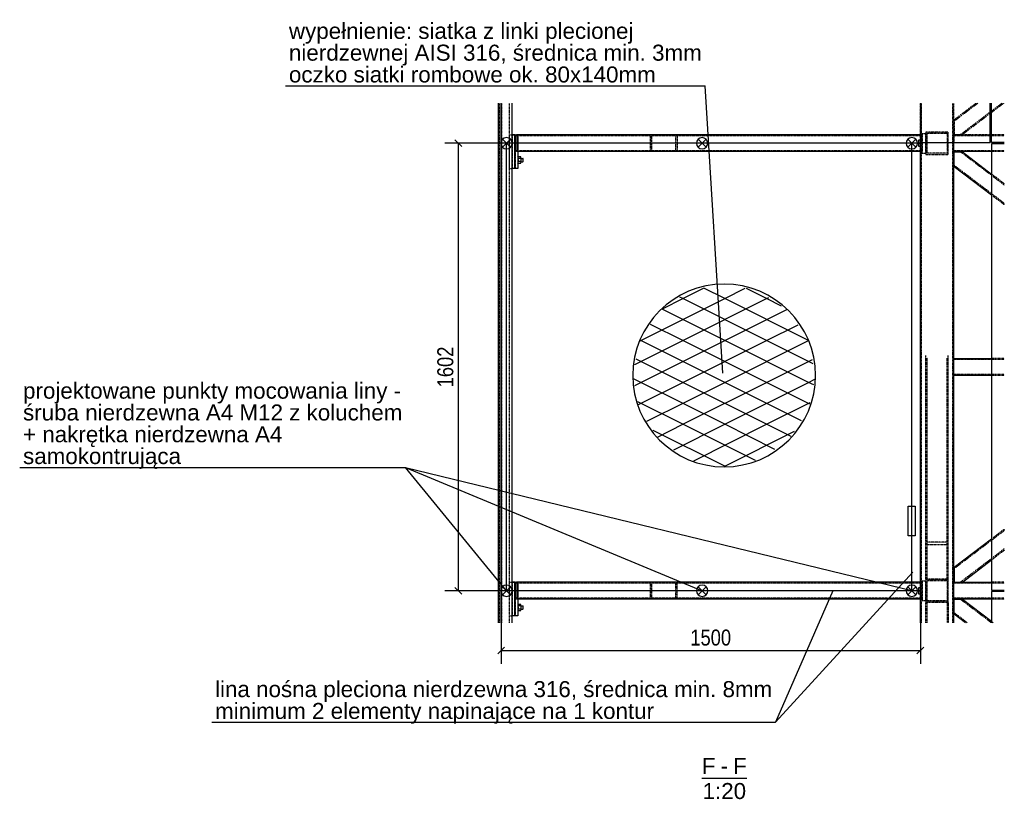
# Model space of a CAD drawing. Header units: millimetres. Extents: x 1838 to 190192, y -28 to 11710.
# Tile 80 of 80: x 186670 to 190192, y 89 to 2879. Entities that reach past the tile are written whole.
import ezdxf

# ---------------------------------------------------------------- set-up
doc = ezdxf.new("R2010")
doc.units = ezdxf.units.MM
doc.linetypes.add('DXK_LINE_DOT1', pattern=[1.8814, 0.9407, -0.9407])
doc.linetypes.add('HIDDEN', pattern=[2.38125, 1.5875, -0.79375])
doc.styles.add('Arial', font='ARIAL.TTF', dxfattribs={"height": 0.2})
doc.styles.add('Arial Narrow', font='ARIALN.TTF', dxfattribs={"height": 0.2})

# ---------------------------------------------------------------- blocks, each defined once
blk = doc.blocks.new('Unknown-23 - 82289')
at = {"color": 5}
blk.add_line((189110.1, 165), (189270.4, 165), dxfattribs=at)
at = {"color": 5, "style": 'Arial'}
for s, p in [('F', (189110.1, 180)), ('F', (189221.5, 180)), ('-', (189176.9, 180)), ('1:20', (189112.4, 90))]:
    blk.add_text(s, height=57.3, dxfattribs=at).set_placement(p)
blk = doc.blocks.new('Part-82309 - 82289')
at = {"color": 7}
for p, q in [((189891.6, 2580), (189891.6, 2439.3)), ((190141.6, 2439.3), (190141.6, 2580)), ((189891.6, 2439.3), (190141.6, 2439.3))]:
    blk.add_line(p, q, dxfattribs=at)
blk = doc.blocks.new('Bolt-82373 - 82289')
at = {"color": 136}
for p, q in [((188452.9, 785.9), (188452.2, 787.6)), ((188452.2, 787.6), (188452.2, 787.6)), ((188462.1, 786.5), (188452.7, 786.5)), ((188453.4, 781.6), (188452.9, 785.9)), ((188453.6, 775.6), (188453.4, 781.6)), ((188463.3, 781), (188453.4, 781)), ((188453.4, 769.6), (188453.6, 775.6)), ((188463.3, 781), (188462.1, 786.5)), ((188463.2, 781.6), (188470.1, 781.6)), ((188463.3, 770.1), (188463.3, 781)), ((188470.4, 780.8), (188470.1, 781.6)), ((188470.7, 778.6), (188470.4, 780.8)), ((188470.8, 775.6), (188470.7, 778.6)), ((188470.7, 772.6), (188470.8, 775.6)), ((188452.2, 763.6), (188452.9, 765.2)), ((188452.2, 763.6), (188452.2, 763.6)), ((188452.7, 764.6), (188462.1, 764.6)), ((188452.9, 765.2), (188453.4, 769.6)), ((188463.3, 770.1), (188453.4, 770.1)), ((188462.1, 764.6), (188463.3, 770.1)), ((188463.2, 769.6), (188470.1, 769.6)), ((188470.1, 769.6), (188470.4, 770.4)), ((188470.4, 770.4), (188470.7, 772.6))]:
    blk.add_line(p, q, dxfattribs=at)
blk = doc.blocks.new('Part-82357 - 82289')
at = {"color": 7}
for p, q in [((190012.6, 751.6), (190012.6, 804.6)), ((190042.1, 804.6), (190012.6, 804.6)), ((190146.6, 725.2), (190042.1, 804.6)), ((190052.6, 721.2), (190012.6, 751.6))]:
    blk.add_line(p, q, dxfattribs=at)
at = {"color": 8, "linetype": 'DXK_LINE_DOT1'}
for p, q in [((190145.2, 721.2), (190035.4, 804.6)), ((190059.2, 721.2), (190012.6, 756.6)), ((190151.9, 721.2), (190146.6, 725.2))]:
    blk.add_line(p, q, dxfattribs=at)
blk = doc.blocks.new('Part-82293 - 82289')
at = {"color": 7}
for p, q in [((190012.6, 2353.1), (190012.6, 2406.1)), ((190012.6, 2406.1), (190042.1, 2406.1)), ((190042.1, 2406.1), (190146.6, 2326.7)), ((190146.6, 2251.4), (190012.6, 2353.1))]:
    blk.add_line(p, q, dxfattribs=at)
at = {"color": 8, "linetype": 'DXK_LINE_DOT1'}
for p, q in [((190191.9, 2287.3), (190035.4, 2406.1)), ((190191.9, 2222), (190012.6, 2358.1)), ((190191.9, 2292.3), (190146.6, 2326.7)), ((190191.9, 2217), (190146.6, 2251.4))]:
    blk.add_line(p, q, dxfattribs=at)
blk = doc.blocks.new('Part-82306 - 82289')
at = {"color": 8, "linetype": 'DXK_LINE_DOT1'}
for p, q in [((190096.9, 2580), (190012.6, 2516)), ((190090.3, 2580), (190012.6, 2521)), ((190182.9, 2580), (190035.4, 2468.1)), ((190189.5, 2580), (190146.6, 2547.4)), ((190141.6, 2543.6), (190042.1, 2468.1)), ((190012.6, 2521), (190012.6, 2468.1)), ((190012.6, 2468.1), (190042.1, 2468.1))]:
    blk.add_line(p, q, dxfattribs=at)
at = {"color": 7}
blk.add_line((190146.6, 2547.4), (190141.6, 2543.6), dxfattribs=at)
blk = doc.blocks.new('Part-82290 - 82289')
at = {"color": 8, "linetype": 'DXK_LINE_DOT1'}
for p, q in [((189891.6, 2439.3), (189891.6, 2580)), ((189895.6, 721.2), (189895.6, 2580)), ((190007.6, 721.2), (190007.6, 2580)), ((190011.6, 2439.3), (190011.6, 2580))]:
    blk.add_line(p, q, dxfattribs=at)
at = {"color": 7}
for p, q in [((189891.6, 721.2), (189891.6, 2439.3)), ((190011.6, 721.2), (190011.6, 2439.3))]:
    blk.add_line(p, q, dxfattribs=at)
blk = doc.blocks.new('Part-82291 - 82289')
at = {"color": 8, "linetype": 'DXK_LINE_DOT1'}
for p, q in [((190011.6, 2467.1), (190011.6, 2439.3)), ((190141.6, 2467.1), (190011.6, 2467.1)), ((190191.9, 2467.1), (190146.6, 2467.1)), ((190191.9, 2464.1), (190011.6, 2464.1)), ((190191.9, 2410.1), (190011.6, 2410.1)), ((190191.9, 2407.1), (190146.6, 2407.1))]:
    blk.add_line(p, q, dxfattribs=at)
at = {"color": 7}
for p, q in [((190146.6, 2467.1), (190141.6, 2467.1)), ((190011.6, 2407.1), (190011.6, 2439.3)), ((190146.6, 2407.1), (190011.6, 2407.1))]:
    blk.add_line(p, q, dxfattribs=at)
blk = doc.blocks.new('Part-82360 - 82289')
at = {"color": 7}
for p, q in [((190191.9, 2434.8), (190146.6, 2434.8)), ((190146.6, 2434.8), (190146.6, 837.8)), ((190146.6, 837.8), (190191.9, 837.8))]:
    blk.add_line(p, q, dxfattribs=at)
blk = doc.blocks.new('Part-82361 - 82289')
at = {"color": 7}
for p, q in [((190146.6, 2439.3), (190146.6, 2580)), ((190191.9, 2439.3), (190146.6, 2439.3))]:
    blk.add_line(p, q, dxfattribs=at)
blk = doc.blocks.new('Part-82297 - 82289')
at = {"color": 8, "linetype": 'DXK_LINE_DOT1'}
for p, q in [((189991.6, 2477.1), (189911.6, 2477.1)), ((189911.6, 2477.1), (189911.6, 2397.1)), ((189915.6, 2401.1), (189915.6, 2473.1)), ((189915.6, 2473.1), (189987.6, 2473.1)), ((189987.6, 2473.1), (189987.6, 2401.1)), ((189991.6, 2397.1), (189991.6, 2477.1)), ((189911.6, 2397.1), (189991.6, 2397.1)), ((189987.6, 2401.1), (189915.6, 2401.1))]:
    blk.add_line(p, q, dxfattribs=at)
blk = doc.blocks.new('Part-82302 - 82289')
at = {"color": 8, "linetype": 'DXK_LINE_DOT1'}
for p, q in [((189911.6, 876.6), (189911.6, 1678)), ((189915.6, 876.6), (189915.6, 1670.5)), ((189987.6, 876.6), (189987.6, 1670.5)), ((189991.6, 876.6), (189991.6, 1678)), ((189991.6, 1008.8), (189911.6, 1008.8)), ((189915.6, 1001.2), (189987.6, 1001.2)), ((189991.6, 876.6), (189911.6, 876.6))]:
    blk.add_line(p, q, dxfattribs=at)
blk = doc.blocks.new('Part-82310 - 82289')
at = {"color": 8, "linetype": 'DXK_LINE_DOT1'}
for p, q in [((188452.2, 2467.1), (188445.1, 2467.1)), ((188445.1, 2407.1), (188445.1, 2467.1)), ((189898.6, 2467.1), (189891.6, 2467.1)), ((189898.6, 2407.1), (189898.6, 2467.1)), ((189898.6, 2464.1), (188445.5, 2464.1)), ((188445.5, 2410.1), (188445.5, 2464.1)), ((188451.8, 2410.1), (188451.8, 2464.1)), ((188452.2, 2407.1), (188445.1, 2407.1)), ((189898.6, 2410.1), (188445.5, 2410.1)), ((189898.6, 2407.1), (189891.6, 2407.1))]:
    blk.add_line(p, q, dxfattribs=at)
at = {"color": 7}
for p, q in [((189891.6, 2467.1), (188452.2, 2467.1)), ((188452.2, 2407.1), (188452.2, 2467.1)), ((189891.6, 2407.1), (188452.2, 2407.1))]:
    blk.add_line(p, q, dxfattribs=at)
blk = doc.blocks.new('Part-82311 - 82289')
at = {"color": 7}
for p, q in [((188382.2, 721.2), (188382.2, 2580)), ((188391.6, 721.2), (188391.6, 2580)), ((188431.3, 721.2), (188431.3, 2580))]:
    blk.add_line(p, q, dxfattribs=at)
at = {"color": 8, "linetype": 'DXK_LINE_DOT1'}
for p, q in [((188385.5, 721.2), (188385.5, 2580)), ((188394.2, 721.2), (188394.2, 2580)), ((188421.9, 721.2), (188421.9, 2580)), ((188422.3, 721.2), (188422.3, 2580)), ((188431, 721.2), (188431, 2580))]:
    blk.add_line(p, q, dxfattribs=at)
blk = doc.blocks.new('Part-82312 - 82289')
at = {"color": 8, "linetype": 'DXK_LINE_DOT1'}
for p, q in [((189400.4, 2467.1), (188925.2, 2467.1)), ((188925.2, 2467.1), (188925.2, 2407.1)), ((189021.4, 2467.1), (189021.4, 2407.1)), ((189396.2, 2464.1), (188930, 2464.1)), ((188930, 2464.1), (188930, 2410.1)), ((189016.6, 2410.1), (189016.6, 2464.1)), ((189400.4, 2407.1), (188925.2, 2407.1)), ((189396.2, 2410.1), (188930, 2410.1))]:
    blk.add_line(p, q, dxfattribs=at)
blk = doc.blocks.new('Part-82315 - 82289')
at = {"color": 8, "linetype": 'DXK_LINE_DOT1'}
for p, q in [((189898.6, 2472.1), (189910.6, 2472.1)), ((189898.6, 2472.1), (189898.6, 2402.1)), ((189910.6, 2472.1), (189910.6, 2402.1)), ((189898.6, 2402.1), (189910.6, 2402.1))]:
    blk.add_line(p, q, dxfattribs=at)
blk = doc.blocks.new('Bolt-82316 - 82289')
at = {"color": 136}
for p, q in [((189885.6, 2449.1), (189891.6, 2449.1)), ((189885.6, 2425.1), (189885.6, 2449.1)), ((189885.6, 2437.1), (189891.6, 2437.1)), ((189891.6, 2425.1), (189885.6, 2425.1))]:
    blk.add_line(p, q, dxfattribs=at)
blk = doc.blocks.new('Part-82318 - 82289')
at = {"color": 8, "linetype": 'DXK_LINE_DOT1'}
for p, q in [((188421.9, 2347.1), (188421.9, 2467.1)), ((188421.9, 2467.1), (188431.3, 2467.1)), ((188431.8, 2347.1), (188431.8, 2467.1)), ((188421.9, 2347.1), (188431.3, 2347.1))]:
    blk.add_line(p, q, dxfattribs=at)
at = {"color": 7}
for p, q in [((188441.2, 2467.1), (188431.3, 2467.1)), ((188431.3, 2347.1), (188431.3, 2467.1)), ((188441.2, 2347.1), (188441.2, 2467.1)), ((188441.2, 2347.1), (188431.3, 2347.1))]:
    blk.add_line(p, q, dxfattribs=at)
blk = doc.blocks.new('Part-82319 - 82289')
at = {"color": 8, "linetype": 'DXK_LINE_DOT1'}
for p, q in [((188432.8, 2347.1), (188432.8, 2467.1)), ((188432.8, 2467.1), (188441.2, 2467.1)), ((188442.8, 2347.1), (188442.8, 2467.1)), ((188441.2, 2347.1), (188432.8, 2347.1))]:
    blk.add_line(p, q, dxfattribs=at)
at = {"color": 7}
for p, q in [((188442.2, 2467.1), (188441.2, 2467.1)), ((188442.2, 2467.1), (188452.2, 2467.1)), ((188442.2, 2347.1), (188442.2, 2467.1)), ((188452.2, 2467.1), (188452.2, 2347.1)), ((188442.2, 2347.1), (188441.2, 2347.1)), ((188452.2, 2347.1), (188442.2, 2347.1))]:
    blk.add_line(p, q, dxfattribs=at)
blk = doc.blocks.new('Bolt-82320 - 82289')
at = {"color": 136}
for p, q in [((188452.9, 2387.5), (188452.2, 2389.1)), ((188452.2, 2389.1), (188452.2, 2389.1)), ((188452.2, 2365.1), (188452.9, 2366.7)), ((188452.2, 2365.1), (188452.2, 2365.1)), ((188462.1, 2388), (188452.7, 2388)), ((188452.7, 2366.1), (188462.1, 2366.1)), ((188453.4, 2383.1), (188452.9, 2387.5)), ((188452.9, 2366.7), (188453.4, 2371.1)), ((188453.6, 2377.1), (188453.4, 2383.1)), ((188463.3, 2382.6), (188453.4, 2382.6)), ((188453.4, 2371.1), (188453.6, 2377.1)), ((188463.3, 2371.6), (188453.4, 2371.6)), ((188463.3, 2382.6), (188462.1, 2388)), ((188462.1, 2366.1), (188463.3, 2371.6)), ((188463.2, 2383.1), (188470.1, 2383.1)), ((188463.2, 2371.1), (188470.1, 2371.1)), ((188463.3, 2371.6), (188463.3, 2382.6)), ((188470.4, 2382.3), (188470.1, 2383.1)), ((188470.1, 2371.1), (188470.4, 2371.9)), ((188470.7, 2380.1), (188470.4, 2382.3)), ((188470.4, 2371.9), (188470.7, 2374.1)), ((188470.8, 2377.1), (188470.7, 2380.1)), ((188470.7, 2374.1), (188470.8, 2377.1))]:
    blk.add_line(p, q, dxfattribs=at)
blk = doc.blocks.new('Part-82326 - 82289')
at = {"color": 7}
for p, q in [((190011.6, 1606.3), (190011.6, 1666.3)), ((190011.6, 1666.3), (190146.6, 1666.3)), ((190146.6, 1606.3), (190011.6, 1606.3))]:
    blk.add_line(p, q, dxfattribs=at)
at = {"color": 8, "linetype": 'DXK_LINE_DOT1'}
for p, q in [((190191.9, 1663.3), (190011.6, 1663.3)), ((190191.9, 1666.3), (190146.6, 1666.3)), ((190191.9, 1609.3), (190011.6, 1609.3)), ((190191.9, 1606.3), (190146.6, 1606.3))]:
    blk.add_line(p, q, dxfattribs=at)
blk = doc.blocks.new('Part-82328 - 82289')
at = {"color": 8, "linetype": 'DXK_LINE_DOT1'}
for p, q in [((190191.9, 1050.6), (190012.6, 914.5)), ((190191.9, 1055.7), (190146.6, 1021.2)), ((190191.9, 985.4), (190035.4, 866.6)), ((190191.9, 980.3), (190146.6, 945.9))]:
    blk.add_line(p, q, dxfattribs=at)
at = {"color": 7}
for p, q in [((190012.6, 919.5), (190146.6, 1021.2)), ((190012.6, 919.5), (190012.6, 866.6)), ((190042.1, 866.6), (190146.6, 945.9)), ((190012.6, 866.6), (190042.1, 866.6))]:
    blk.add_line(p, q, dxfattribs=at)
blk = doc.blocks.new('Part-82345 - 82289')
at = {"color": 7}
for p, q in [((190011.6, 805.6), (190011.6, 865.6)), ((190011.6, 865.6), (190146.6, 865.6)), ((190146.6, 805.6), (190011.6, 805.6))]:
    blk.add_line(p, q, dxfattribs=at)
at = {"color": 8, "linetype": 'DXK_LINE_DOT1'}
for p, q in [((190191.9, 862.6), (190011.6, 862.6)), ((190191.9, 865.6), (190146.6, 865.6)), ((190191.9, 808.6), (190011.6, 808.6)), ((190191.9, 805.6), (190146.6, 805.6))]:
    blk.add_line(p, q, dxfattribs=at)
blk = doc.blocks.new('Part-82348 - 82289')
at = {"color": 8, "linetype": 'DXK_LINE_DOT1'}
for p, q in [((189991.6, 875.6), (189911.6, 875.6)), ((189911.6, 875.6), (189911.6, 795.6)), ((189915.6, 799.6), (189915.6, 871.6)), ((189915.6, 871.6), (189987.6, 871.6)), ((189987.6, 871.6), (189987.6, 799.6)), ((189991.6, 795.6), (189991.6, 875.6)), ((189911.6, 795.6), (189991.6, 795.6)), ((189987.6, 799.6), (189915.6, 799.6))]:
    blk.add_line(p, q, dxfattribs=at)
blk = doc.blocks.new('Part-82353 - 82289')
at = {"color": 8, "linetype": 'DXK_LINE_DOT1'}
for p, q in [((189911.6, 794.6), (189991.6, 794.6)), ((189911.6, 721.2), (189911.6, 794.6)), ((189915.6, 721.2), (189915.6, 794.6)), ((189987.6, 794.6), (189987.6, 721.2)), ((189991.6, 794.6), (189991.6, 721.2))]:
    blk.add_line(p, q, dxfattribs=at)
blk = doc.blocks.new('Part-82363 - 82289')
at = {"color": 7}
for p, q in [((190191.9, 833.3), (190146.6, 833.3)), ((190146.6, 833.3), (190146.6, 721.2))]:
    blk.add_line(p, q, dxfattribs=at)
blk = doc.blocks.new('Part-82364 - 82289')
at = {"color": 8, "linetype": 'DXK_LINE_DOT1'}
for p, q in [((188452.2, 865.6), (188445.1, 865.6)), ((188445.1, 805.6), (188445.1, 865.6)), ((189898.6, 862.6), (188445.5, 862.6)), ((188445.5, 808.6), (188445.5, 862.6)), ((188451.8, 808.6), (188451.8, 862.6)), ((189898.6, 865.6), (189891.6, 865.6)), ((189898.6, 805.6), (189898.6, 865.6)), ((188452.2, 805.6), (188445.1, 805.6)), ((189898.6, 808.6), (188445.5, 808.6)), ((189898.6, 805.6), (189891.6, 805.6))]:
    blk.add_line(p, q, dxfattribs=at)
at = {"color": 7}
for p, q in [((189891.6, 865.6), (188452.2, 865.6)), ((188452.2, 805.6), (188452.2, 865.6)), ((189891.6, 805.6), (188452.2, 805.6))]:
    blk.add_line(p, q, dxfattribs=at)
blk = doc.blocks.new('Part-82365 - 82289')
at = {"color": 8, "linetype": 'DXK_LINE_DOT1'}
for p, q in [((189400.4, 865.6), (188925.2, 865.6)), ((188925.2, 865.6), (188925.2, 805.6)), ((189396.2, 862.6), (188930, 862.6)), ((188930, 862.6), (188930, 808.6)), ((189016.6, 808.6), (189016.6, 862.6)), ((189021.4, 805.6), (189021.4, 865.6)), ((189400.4, 805.6), (188925.2, 805.6)), ((189396.2, 808.6), (188930, 808.6))]:
    blk.add_line(p, q, dxfattribs=at)
blk = doc.blocks.new('Part-82368 - 82289')
at = {"color": 8, "linetype": 'DXK_LINE_DOT1'}
for p, q in [((189898.6, 870.6), (189910.6, 870.6)), ((189898.6, 870.6), (189898.6, 800.6)), ((189910.6, 870.6), (189910.6, 800.6)), ((189898.6, 800.6), (189910.6, 800.6))]:
    blk.add_line(p, q, dxfattribs=at)
blk = doc.blocks.new('Bolt-82369 - 82289')
at = {"color": 136}
for p, q in [((189885.6, 847.6), (189891.6, 847.6)), ((189885.6, 823.6), (189885.6, 847.6)), ((189885.6, 835.6), (189891.6, 835.6)), ((189891.6, 823.6), (189885.6, 823.6))]:
    blk.add_line(p, q, dxfattribs=at)
blk = doc.blocks.new('Part-82371 - 82289')
at = {"color": 8, "linetype": 'DXK_LINE_DOT1'}
for p, q in [((188421.9, 745.6), (188421.9, 865.6)), ((188421.9, 865.6), (188431.3, 865.6)), ((188431.8, 745.6), (188431.8, 865.6)), ((188421.9, 745.6), (188431.3, 745.6))]:
    blk.add_line(p, q, dxfattribs=at)
at = {"color": 7}
for p, q in [((188441.2, 865.6), (188431.3, 865.6)), ((188431.3, 745.6), (188431.3, 865.6)), ((188441.2, 745.6), (188441.2, 865.6)), ((188441.2, 745.6), (188431.3, 745.6))]:
    blk.add_line(p, q, dxfattribs=at)
blk = doc.blocks.new('Part-82372 - 82289')
at = {"color": 8, "linetype": 'DXK_LINE_DOT1'}
for p, q in [((188432.8, 745.6), (188432.8, 865.6)), ((188432.8, 865.6), (188441.2, 865.6)), ((188442.8, 745.6), (188442.8, 865.6)), ((188441.2, 745.6), (188432.8, 745.6))]:
    blk.add_line(p, q, dxfattribs=at)
at = {"color": 7}
for p, q in [((188442.2, 865.6), (188441.2, 865.6)), ((188442.2, 865.6), (188452.2, 865.6)), ((188442.2, 745.6), (188442.2, 865.6)), ((188452.2, 865.6), (188452.2, 745.6)), ((188442.2, 745.6), (188441.2, 745.6)), ((188452.2, 745.6), (188442.2, 745.6))]:
    blk.add_line(p, q, dxfattribs=at)
blk = doc.blocks.new('Circle-82546 - 82289')
at = {"color": 7}
for p, q in [((189041.8, 1881.1), (189116.4, 1918.4)), ((189191.8, 1881.1), (189117, 1918.5)), ((189191.8, 1881.1), (189265.4, 1917.9)), ((189341.8, 1881.1), (189270.1, 1917)), ((188891.8, 1731.1), (189191.8, 1881.1)), ((188971.8, 1846.1), (189041.8, 1881.1)), ((189041.8, 1881.1), (189031.7, 1886.1)), ((189341.8, 1731.1), (189041.8, 1881.1)), ((189041.8, 1881.1), (189041.8, 1881.1)), ((189041.8, 1731.1), (189341.8, 1881.1)), ((189041.8, 1881.1), (189041.8, 1881.1)), ((189491.8, 1731.1), (189191.8, 1881.1)), ((189191.8, 1881.1), (189191.8, 1881.1)), ((189191.8, 1881.1), (189191.8, 1881.1)), ((189341.8, 1881.1), (189349.5, 1884.9)), ((189395, 1854.5), (189341.8, 1881.1)), ((189341.8, 1881.1), (189341.8, 1881.1)), ((189341.8, 1881.1), (189341.8, 1881.1)), ((189191.8, 1731.1), (188967.5, 1843.2)), ((189191.8, 1731.1), (189413.7, 1842)), ((189041.8, 1731.1), (188926.2, 1788.9)), ((189341.8, 1731.1), (189454.2, 1787.3)), ((188870.6, 1645.5), (189041.8, 1731.1)), ((188887.1, 1728.7), (188891.8, 1731.1)), ((188891.8, 1731.1), (188888.7, 1732.7)), ((189191.8, 1581.1), (188891.8, 1731.1)), ((188891.8, 1731.1), (188891.8, 1731.1)), ((188891.8, 1581.1), (189191.8, 1731.1)), ((188891.8, 1731.1), (188891.8, 1731.1)), ((189341.8, 1581.1), (189041.8, 1731.1)), ((189041.8, 1731.1), (189041.8, 1731.1)), ((189041.8, 1581.1), (189341.8, 1731.1)), ((189041.8, 1731.1), (189041.8, 1731.1)), ((189491.8, 1581.1), (189191.8, 1731.1)), ((189191.8, 1731.1), (189191.8, 1731.1)), ((189191.8, 1581.1), (189491.8, 1731.1)), ((189191.8, 1731.1), (189191.8, 1731.1)), ((189508.4, 1647.8), (189341.8, 1731.1)), ((189341.8, 1731.1), (189341.8, 1731.1)), ((189341.8, 1731.1), (189341.8, 1731.1)), ((189491.8, 1731.1), (189491.8, 1731.1)), ((189491.8, 1731.1), (189491.8, 1731.1)), ((189491.8, 1731.1), (189491.8, 1731.1)), ((189491.8, 1731.1), (189491.8, 1731.1)), ((189041.8, 1581.1), (188874.4, 1664.8)), ((189341.8, 1581.1), (189505.4, 1662.9)), ((188891.8, 1581.1), (188865, 1594.5)), ((189491.8, 1581.1), (189514, 1592.2)), ((188869.8, 1570.1), (188891.8, 1581.1)), ((188883.4, 1501.9), (189041.8, 1581.1)), ((189191.8, 1431.1), (188891.8, 1581.1)), ((188891.8, 1581.1), (188891.8, 1581.1)), ((188891.8, 1581.1), (188891.8, 1581.1)), ((188913.6, 1442), (189191.8, 1581.1)), ((189341.8, 1431.1), (189041.8, 1581.1)), ((189041.8, 1581.1), (189041.8, 1581.1)), ((189041.8, 1431.1), (189341.8, 1581.1)), ((189041.8, 1581.1), (189041.8, 1581.1)), ((189466.9, 1443.5), (189191.8, 1581.1)), ((189191.8, 1581.1), (189191.8, 1581.1)), ((189191.8, 1431.1), (189491.8, 1581.1)), ((189191.8, 1581.1), (189191.8, 1581.1)), ((189496.4, 1503.8), (189341.8, 1581.1)), ((189341.8, 1581.1), (189341.8, 1581.1)), ((189341.8, 1581.1), (189341.8, 1581.1)), ((189510, 1572), (189491.8, 1581.1)), ((189491.8, 1581.1), (189491.8, 1581.1)), ((189491.8, 1581.1), (189491.8, 1581.1)), ((189041.8, 1431.1), (188881.5, 1511.2)), ((189341.8, 1431.1), (189497.4, 1508.9)), ((189191.8, 1281.1), (188935.4, 1409.3)), ((188951.1, 1385.7), (189041.8, 1431.1)), ((189010.1, 1340.2), (189191.8, 1431.1)), ((189301.6, 1301.2), (189041.8, 1431.1)), ((189041.8, 1431.1), (189041.8, 1431.1)), ((189041.8, 1431.1), (189041.8, 1431.1)), ((189080.8, 1300.6), (189341.8, 1431.1)), ((189371.1, 1341.4), (189191.8, 1431.1)), ((189191.8, 1431.1), (189191.8, 1431.1)), ((189191.8, 1431.1), (189191.8, 1431.1)), ((189429.3, 1387.3), (189341.8, 1431.1)), ((189341.8, 1431.1), (189341.8, 1431.1)), ((189341.8, 1431.1), (189341.8, 1431.1)), ((189191.8, 1281.1), (189441.9, 1406.1)), ((189188.2, 1279.3), (189191.8, 1281.1)), ((189194.3, 1279.9), (189191.8, 1281.1)), ((189191.8, 1281.1), (189191.8, 1281.1)), ((189191.8, 1281.1), (189191.8, 1281.1))]:
    blk.add_line(p, q, dxfattribs=at)
for start, end in [(0, 180), (180, 0)]:
    blk.add_arc((189189.7, 1605.9), 327, start, end, dxfattribs=at)
blk = doc.blocks.new('Line-82770 - 82289')
at = {"color": 1, "linetype": 'HIDDEN'}
blk.add_line((189891.6, 2437.1), (188411.1, 2437.1), dxfattribs=at)
blk = doc.blocks.new('Line-82550 - 82289')
at = {"color": 1, "linetype": 'HIDDEN'}
blk.add_line((189891.6, 835.6), (188411.1, 835.6), dxfattribs=at)
blk = doc.blocks.new('Circle-82818 - 82289')
at = {"color": 1}
for start, end in [(0, 180), (180, 0)]:
    blk.add_arc((189111.1, 835.6), 20.2, start, end, dxfattribs=at)
blk = doc.blocks.new('Circle-82976 - 82289')
at = {"color": 1}
for start, end in [(0, 180), (180, 0)]:
    blk.add_arc((188411.1, 2437.1), 20.2, start, end, dxfattribs=at)
blk = doc.blocks.new('Circle-82970 - 82289')
at = {"color": 1}
for start, end in [(0, 180), (180, 0)]:
    blk.add_arc((189110.7, 2437.1), 20.2, start, end, dxfattribs=at)
blk = doc.blocks.new('Circle-82793 - 82289')
at = {"color": 1}
for start, end in [(0, 180), (180, 0)]:
    blk.add_arc((188411.1, 835.6), 20.2, start, end, dxfattribs=at)
blk = doc.blocks.new('Circle-82846 - 82289')
at = {"color": 1}
for start, end in [(0, 180), (180, 0)]:
    blk.add_arc((189861.1, 835.6), 20.2, start, end, dxfattribs=at)
blk = doc.blocks.new('Circle-82967 - 82289')
at = {"color": 1}
for start, end in [(0, 180), (180, 0)]:
    blk.add_arc((189861.1, 2437.1), 20.2, start, end, dxfattribs=at)
blk = doc.blocks.new('Line-82968 - 82289')
at = {"color": 1}
blk.add_line((189846.8, 2422.8), (189875.4, 2451.4), dxfattribs=at)
blk = doc.blocks.new('Line-82971 - 82289')
at = {"color": 1}
blk.add_line((189096.4, 2422.9), (189125, 2451.5), dxfattribs=at)
blk = doc.blocks.new('Line-82977 - 82289')
at = {"color": 1}
blk.add_line((188396.8, 2422.8), (188425.4, 2451.4), dxfattribs=at)
blk = doc.blocks.new('Line-82796 - 82289')
at = {"color": 1}
blk.add_line((188396.8, 821.3), (188425.4, 849.8), dxfattribs=at)
blk = doc.blocks.new('Line-82819 - 82289')
at = {"color": 1}
blk.add_line((189096.8, 821.3), (189125.4, 849.8), dxfattribs=at)
blk = doc.blocks.new('Line-82847 - 82289')
at = {"color": 1}
blk.add_line((189846.8, 821.3), (189875.4, 849.8), dxfattribs=at)
blk = doc.blocks.new('Line-82978 - 82289')
at = {"color": 1}
blk.add_line((188396.8, 2451.4), (188425.4, 2422.8), dxfattribs=at)
blk = doc.blocks.new('Line-82820 - 82289')
at = {"color": 1}
blk.add_line((189096.8, 849.8), (189125.4, 821.3), dxfattribs=at)
blk = doc.blocks.new('Line-82972 - 82289')
at = {"color": 1}
blk.add_line((189096.4, 2451.5), (189125, 2422.9), dxfattribs=at)
blk = doc.blocks.new('Line-82797 - 82289')
at = {"color": 1}
blk.add_line((188396.8, 849.8), (188425.4, 821.3), dxfattribs=at)
blk = doc.blocks.new('Line-82848 - 82289')
at = {"color": 1}
blk.add_line((189846.8, 849.8), (189875.4, 821.3), dxfattribs=at)
blk = doc.blocks.new('Line-82969 - 82289')
at = {"color": 1}
blk.add_line((189846.8, 2451.4), (189875.4, 2422.8), dxfattribs=at)
blk = doc.blocks.new('Line-83046 - 82289')
at = {"color": 1, "linetype": 'HIDDEN'}
blk.add_line((188411.1, 835.6), (188411.1, 2437.1), dxfattribs=at)
blk = doc.blocks.new('Line-83051 - 82289')
at = {"color": 1, "linetype": 'Continuous'}
blk.add_line((189861.1, 835.6), (189861.1, 2434.8), dxfattribs=at)
blk = doc.blocks.new('Rectangle-83076 - 82289')
at = {"color": 1, "linetype": 'Continuous'}
for p, q in [((189848.3, 1138.7), (189873.2, 1138.7)), ((189848.3, 1031.6), (189848.3, 1138.7)), ((189873.2, 1138.7), (189873.2, 1031.6)), ((189873.2, 1031.6), (189848.3, 1031.6))]:
    blk.add_line(p, q, dxfattribs=at)
blk = doc.blocks.new('Line-83176 - 82289')
at = {"color": 136}
blk.add_line((189373.2, 364.7), (189864.8, 901.4), dxfattribs=at)
blk = doc.blocks.new('Line-83186 - 82289')
at = {"color": 136}
blk.add_line((188050.1, 1276.9), (189111.1, 835.6), dxfattribs=at)
blk = doc.blocks.new('Line-83229 - 82289')
at = {"color": 136}
blk.add_line((188050.1, 1276.9), (189865.8, 834.7), dxfattribs=at)
blk = doc.blocks.new('StraightDimension-82522 - 82289')
at = {"color": 174}
for p, q in [((188428.6, 2437.1), (188190.8, 2437.1)), ((188250.8, 2425.1), (188226.8, 2449.1)), ((188238.8, 835.6), (188238.8, 2437.1)), ((188226.8, 847.6), (188250.8, 823.6)), ((188428.6, 835.6), (188190.8, 835.6))]:
    blk.add_line(p, q, dxfattribs=at)
at = {"color": 30, "style": 'Arial Narrow'}
blk.add_text('1602', height=57.27, rotation=90.0002, dxfattribs=at).set_placement((188220.8, 1563.4))
blk = doc.blocks.new('StraightDimension-82527 - 82289')
at = {"color": 174}
for p, q in [((188391.6, 844.5), (188391.6, 573.3)), ((189891.6, 785.6), (189891.6, 573.3)), ((188403.6, 633.3), (188379.6, 609.3)), ((188391.6, 621.3), (189891.6, 621.3)), ((189879.6, 609.3), (189903.6, 633.3))]:
    blk.add_line(p, q, dxfattribs=at)
at = {"color": 30, "style": 'Arial Narrow'}
blk.add_text('1500', height=57.27, dxfattribs=at).set_placement((189068.6, 639.3))
blk = doc.blocks.new('Text-83177 - 82289')
at = {"color": 136}
for p in [(186669.5, 1276.9), (188411.1, 835.6)]:
    blk.add_line(p, (188050.1, 1276.9), dxfattribs=at)
at = {"color": 30, "style": 'Arial'}
for s, p in [('projektowane punkty mocowania liny -', (186681.5, 1522.9)), ('śruba nierdzewna A4 M12 z koluchem', (186681.5, 1444.9)), ('+ nakrętka nierdzewna A4', (186681.5, 1366.9)), ('samokontrująca', (186681.5, 1288.9))]:
    blk.add_text(s, height=57.305, dxfattribs=at).set_placement(p)
blk = doc.blocks.new('Text-83077 - 82289')
at = {"color": 136}
for p in [(189579.1, 835.6), (187356.4, 364.7)]:
    blk.add_line(p, (189373.2, 364.7), dxfattribs=at)
at = {"color": 30, "style": 'Arial'}
for s, p in [('lina nośna pleciona nierdzewna 316, średnica min. 8mm', (187368.4, 454.7)), ('minimum 2 elementy napinające na 1 kontur', (187368.4, 376.7))]:
    blk.add_text(s, height=57.305, dxfattribs=at).set_placement(p)

msp = doc.modelspace()

# ---------------------------------------------------------------- linework, layer by layer
at = {"color": 136}
for p in [(187620.7, 2642.6), (189185.5, 1614.3)]:
    msp.add_line(p, (189121.3, 2642.6), dxfattribs=at)

# ---------------------------------------------------------------- block references
for name in ['Part-82311 - 82289', 'Part-82309 - 82289', 'Part-82290 - 82289', 'Part-82306 - 82289', 'Part-82361 - 82289', 'Part-82318 - 82289', 'Part-82319 - 82289', 'Part-82310 - 82289', 'Part-82312 - 82289', 'Part-82315 - 82289', 'Part-82297 - 82289', 'Part-82291 - 82289', 'StraightDimension-82522 - 82289', 'Circle-82976 - 82289', 'Line-82977 - 82289', 'Line-82978 - 82289', 'Line-82770 - 82289', 'Line-83046 - 82289', 'Circle-82970 - 82289', 'Line-82971 - 82289', 'Line-82972 - 82289', 'Circle-82967 - 82289', 'Line-82968 - 82289', 'Line-82969 - 82289', 'Line-83051 - 82289', 'Bolt-82316 - 82289', 'Part-82360 - 82289', 'Part-82293 - 82289', 'Bolt-82320 - 82289', 'Circle-82546 - 82289', 'Part-82302 - 82289', 'Part-82326 - 82289', 'Text-83177 - 82289', 'Line-83186 - 82289', 'Line-83229 - 82289', 'Rectangle-83076 - 82289', 'Part-82328 - 82289', 'Line-83176 - 82289', 'Circle-82793 - 82289', 'Line-82796 - 82289', 'Line-82797 - 82289', 'Part-82371 - 82289', 'Part-82372 - 82289', 'Part-82364 - 82289', 'Part-82365 - 82289', 'Circle-82818 - 82289', 'Line-82819 - 82289', 'Line-82820 - 82289', 'Circle-82846 - 82289', 'Line-82847 - 82289', 'Line-82848 - 82289', 'Bolt-82369 - 82289', 'Part-82368 - 82289', 'Part-82348 - 82289', 'Part-82345 - 82289', 'Text-83077 - 82289', 'StraightDimension-82527 - 82289', 'Line-82550 - 82289', 'Part-82363 - 82289', 'Bolt-82373 - 82289', 'Part-82353 - 82289', 'Part-82357 - 82289', 'Unknown-23 - 82289']:
    msp.add_blockref(name, (0, 0))

# ---------------------------------------------------------------- texts
at = {"color": 30, "style": 'Arial'}
for s, p in [('wypełnienie: siatka z linki plecionej', (187632.7, 2810.6)), ('nierdzewnej AISI 316, średnica min. 3mm', (187632.7, 2732.6)), ('oczko siatki rombowe ok. 80x140mm', (187632.7, 2654.6))]:
    msp.add_text(s, height=57.305, dxfattribs=at).set_placement(p)

doc.saveas('drawing.dxf')
